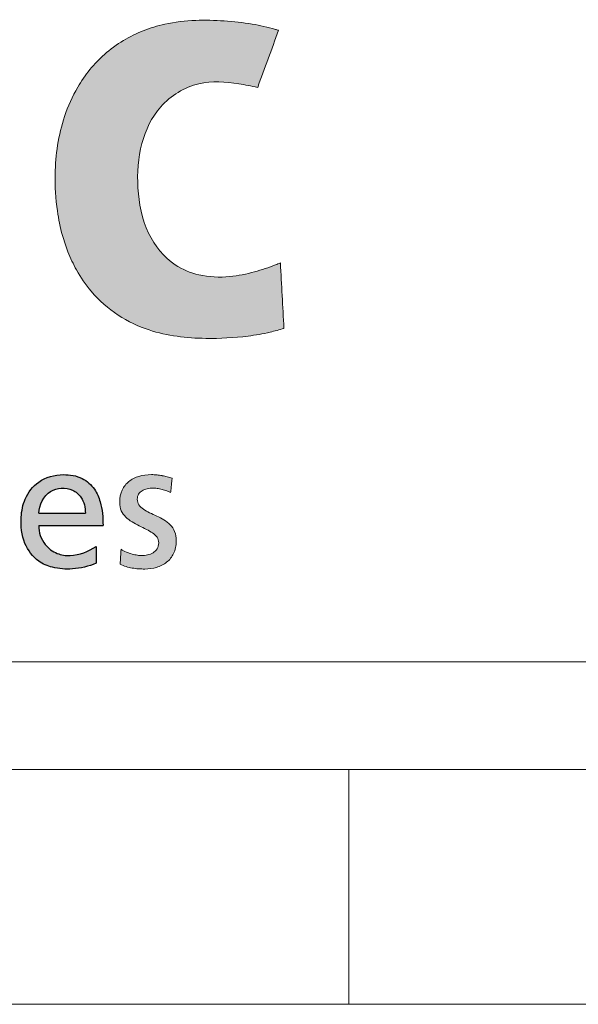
# Model space of a CAD drawing. Header units: millimetres. Extents: x 0 to 594, y 0 to 424.
# Tile 9 of 13: x 445 to 457, y 0 to 22. Entities that reach past the tile are written whole.
import ezdxf

# ---------------------------------------------------------------- set-up
doc = ezdxf.new("R2010")
doc.units = ezdxf.units.MM
doc.header["$LTSCALE"] = 0.25
doc.layers.add('FORMAT', color=7, linetype='Continuous')

# ---------------------------------------------------------------- blocks, each defined once
blk = doc.blocks.new('cajetin')
at = {"color": 7, "linetype": 'Continuous', "lineweight": 18}
for p, q in [((853.5, 7.5), (7.5, 7.5)), ((655.5, 7.5), (655.5, 0)), ((861, 0), (0, 0))]:
    blk.add_line(p, q, dxfattribs=at)
blk = doc.blocks.new('LOGO_sombreado')
at = {"linetype": 'Continuous'}
h = blk.add_hatch(color=7, dxfattribs=at)
edge = h.paths.add_edge_path(flags=0)
edge.add_spline(control_points=[(46.534, 8.5), (46.5, 8.486), (46.321, 8.411), (45.965, 8.295), (45.418, 8.182), (44.827, 8.203), (44.167, 8.47), (43.636, 9.14), (43.456, 10.084), (43.519, 11.033), (43.925, 11.903), (44.748, 12.402), (45.506, 12.351), (45.916, 12.267), (46.05, 12.239)], knot_values=[2, 2, 2, 2, 2.013484, 2.070868, 2.135998, 2.215861, 2.282575, 2.389366, 2.510036, 2.625335, 2.731713, 2.847289, 2.949965, 3, 3, 3, 3], weights=[1, 1, 1, 1, 1, 1, 1, 1, 1, 1, 1, 1, 1, 1, 1], degree=3, periodic=0)
edge.add_line((46.05, 12.239), (46.496, 13.456))
edge.add_spline(control_points=[(46.496, 13.456), (46.473, 13.463), (46.288, 13.516), (45.904, 13.604), (45.334, 13.664), (44.709, 13.682), (44.125, 13.616), (43.608, 13.46), (43.17, 13.245), (42.788, 12.964), (42.461, 12.623), (42.16, 12.187), (41.919, 11.643), (41.768, 11.014), (41.713, 10.336), (41.752, 9.688), (41.864, 9.135), (42.004, 8.715), (42.196, 8.307), (42.526, 7.823), (43.047, 7.363), (43.876, 6.97), (44.839, 6.864), (45.705, 6.912), (46.261, 7.003), (46.512, 7.076), (46.61, 7.105)], knot_values=[0, 0, 0, 0, 0.005207, 0.041752, 0.085467, 0.129316, 0.17742, 0.21242, 0.246106, 0.282735, 0.314918, 0.348182, 0.397515, 0.443076, 0.488082, 0.544788, 0.583504, 0.610174, 0.640875, 0.681066, 0.736716, 0.78949, 0.877914, 0.943285, 0.977973, 1, 1, 1, 1], weights=[1, 1, 1, 1, 1, 1, 1, 1, 1, 1, 1, 1, 1, 1, 1, 1, 1, 1, 1, 1, 1, 1, 1, 1, 1, 1, 1], degree=3, periodic=0)
edge.add_line((46.61, 7.105), (46.534, 8.5))
h = blk.add_hatch(color=7, dxfattribs=at)
edge = h.paths.add_edge_path(flags=0)
edge.add_spline(control_points=[(44.115, 3.64), (44.147, 3.629), (44.175, 3.617), (44.194, 3.605)], knot_values=[37.00004, 37.00004, 37.00004, 37.00004, 38.00004, 38.00004, 38.00004, 38.00004], weights=[1, 1, 1, 1], degree=3, periodic=0)
edge.add_line((44.194, 3.605), (44.202, 3.682))
edge.add_line((44.202, 3.682), (44.21, 3.759))
edge.add_line((44.21, 3.759), (44.218, 3.836))
edge.add_line((44.218, 3.836), (44.225, 3.913))
edge.add_spline(control_points=[(44.225, 3.913), (44.19, 3.924), (44.156, 3.934), (44.121, 3.943)], knot_values=[3, 3, 3, 3, 4, 4, 4, 4], weights=[1, 1, 1, 1], degree=3, periodic=0)
edge.add_spline(control_points=[(44.121, 3.943), (44.086, 3.952), (44.051, 3.96), (44.015, 3.966)], knot_values=[4, 4, 4, 4, 5, 5, 5, 5], weights=[1, 1, 1, 1], degree=3, periodic=0)
edge.add_arc((43.771, 2.663), 1.326, 79.4134, 84.2741)
edge.add_arc((43.784, 2.765), 1.224, 84.4183, 90.0189)
edge.add_spline(control_points=[(43.784, 3.988), (43.689, 3.988), (43.599, 3.976), (43.517, 3.952)], knot_values=[0, 0, 0, 0, 1, 1, 1, 1], weights=[1, 1, 1, 1], degree=3, periodic=0)
edge.add_spline(control_points=[(43.517, 3.952), (43.436, 3.928), (43.363, 3.891), (43.302, 3.842)], knot_values=[1, 1, 1, 1, 2, 2, 2, 2], weights=[1, 1, 1, 1], degree=3, periodic=0)
edge.add_spline(control_points=[(43.302, 3.842), (43.242, 3.793), (43.193, 3.732), (43.159, 3.658)], knot_values=[2, 2, 2, 2, 3, 3, 3, 3], weights=[1, 1, 1, 1], degree=3, periodic=0)
edge.add_spline(control_points=[(43.159, 3.658), (43.125, 3.584), (43.107, 3.497), (43.107, 3.397), (43.107, 3.262), (43.158, 3.163), (43.237, 3.085)], knot_values=[3, 3, 3, 3, 4, 4, 4, 5, 5, 5, 5], weights=[1, 1, 1, 1, 1, 1, 1], degree=3, periodic=0)
edge.add_spline(control_points=[(43.237, 3.085), (43.315, 3.006), (43.419, 2.949), (43.523, 2.897)], knot_values=[5, 5, 5, 5, 6, 6, 6, 6], weights=[1, 1, 1, 1], degree=3, periodic=0)
edge.add_spline(control_points=[(43.523, 2.897), (43.627, 2.845), (43.731, 2.799), (43.809, 2.745)], knot_values=[6, 6, 6, 6, 7, 7, 7, 7], weights=[1, 1, 1, 1], degree=3, periodic=0)
edge.add_spline(control_points=[(43.809, 2.745), (43.887, 2.69), (43.939, 2.626), (43.939, 2.538), (43.939, 2.486), (43.926, 2.443), (43.905, 2.408)], knot_values=[7, 7, 7, 7, 8, 8, 8, 9, 9, 9, 9], weights=[1, 1, 1, 1, 1, 1, 1], degree=3, periodic=0)
edge.add_spline(control_points=[(43.905, 2.408), (43.884, 2.372), (43.854, 2.344), (43.783, 2.302), (43.743, 2.287), (43.701, 2.277)], knot_values=[9, 9, 9, 9, 10, 10, 11, 11, 11, 11], weights=[1, 1, 1, 1, 1, 1], degree=3, periodic=0)
edge.add_spline(control_points=[(43.701, 2.277), (43.66, 2.268), (43.617, 2.263), (43.577, 2.263), (43.551, 2.263), (43.52, 2.266), (43.485, 2.272)], knot_values=[11, 11, 11, 11, 12, 12, 12, 13, 13, 13, 13], weights=[1, 1, 1, 1, 1, 1, 1], degree=3, periodic=0)
edge.add_spline(control_points=[(43.485, 2.272), (43.449, 2.277), (43.411, 2.286), (43.371, 2.297)], knot_values=[13, 13, 13, 13, 14, 14, 14, 14], weights=[1, 1, 1, 1], degree=3, periodic=0)
edge.add_spline(control_points=[(43.371, 2.297), (43.331, 2.308), (43.29, 2.322), (43.25, 2.339)], knot_values=[14, 14, 14, 14, 15, 15, 15, 15], weights=[1, 1, 1, 1], degree=3, periodic=0)
edge.add_spline(control_points=[(43.25, 2.339), (43.21, 2.356), (43.171, 2.376), (43.136, 2.399)], knot_values=[15, 15, 15, 15, 16, 16, 16, 16], weights=[1, 1, 1, 1], degree=3, periodic=0)
edge.add_line((43.136, 2.399), (43.127, 2.241))
edge.add_line((43.127, 2.241), (43.118, 2.082))
edge.add_spline(control_points=[(43.118, 2.082), (43.158, 2.061), (43.2, 2.044), (43.243, 2.03)], knot_values=[18.00004, 18.00004, 18.00004, 18.00004, 19.00004, 19.00004, 19.00004, 19.00004], weights=[1, 1, 1, 1], degree=3, periodic=0)
edge.add_spline(control_points=[(43.243, 2.03), (43.286, 2.016), (43.329, 2.005), (43.418, 1.99), (43.463, 1.985), (43.509, 1.982)], knot_values=[19.00004, 19.00004, 19.00004, 19.00004, 20.00004, 20.00004, 21.00004, 21.00004, 21.00004, 21.00004], weights=[1, 1, 1, 1, 1, 1], degree=3, periodic=0)
edge.add_spline(control_points=[(43.509, 1.982), (43.554, 1.979), (43.599, 1.977), (43.644, 1.977), (43.73, 1.977), (43.815, 1.989), (43.894, 2.013)], knot_values=[21.00004, 21.00004, 21.00004, 21.00004, 22.00004, 22.00004, 22.00004, 23.00004, 23.00004, 23.00004, 23.00004], weights=[1, 1, 1, 1, 1, 1, 1], degree=3, periodic=0)
edge.add_spline(control_points=[(43.894, 2.013), (43.973, 2.037), (44.046, 2.074), (44.108, 2.123)], knot_values=[23.00004, 23.00004, 23.00004, 23.00004, 24.00004, 24.00004, 24.00004, 24.00004], weights=[1, 1, 1, 1], degree=3, periodic=0)
edge.add_spline(control_points=[(44.108, 2.123), (44.171, 2.172), (44.222, 2.234), (44.258, 2.309)], knot_values=[24.00004, 24.00004, 24.00004, 24.00004, 25.00004, 25.00004, 25.00004, 25.00004], weights=[1, 1, 1, 1], degree=3, periodic=0)
edge.add_spline(control_points=[(44.258, 2.309), (44.294, 2.385), (44.315, 2.473), (44.315, 2.576), (44.315, 2.729), (44.263, 2.838), (44.185, 2.919)], knot_values=[25.00004, 25.00004, 25.00004, 25.00004, 26.00004, 26.00004, 26.00004, 27.00004, 27.00004, 27.00004, 27.00004], weights=[1, 1, 1, 1, 1, 1, 1], degree=3, periodic=0)
edge.add_spline(control_points=[(44.185, 2.919), (44.107, 3.001), (44.003, 3.057), (43.899, 3.106)], knot_values=[27.00004, 27.00004, 27.00004, 27.00004, 28.00004, 28.00004, 28.00004, 28.00004], weights=[1, 1, 1, 1], degree=3, periodic=0)
edge.add_spline(control_points=[(43.899, 3.106), (43.795, 3.154), (43.691, 3.196), (43.613, 3.25)], knot_values=[28.00004, 28.00004, 28.00004, 28.00004, 29.00004, 29.00004, 29.00004, 29.00004], weights=[1, 1, 1, 1], degree=3, periodic=0)
edge.add_spline(control_points=[(43.613, 3.25), (43.535, 3.304), (43.483, 3.371), (43.483, 3.469), (43.483, 3.508), (43.493, 3.543), (43.51, 3.572)], knot_values=[29.00004, 29.00004, 29.00004, 29.00004, 30.00004, 30.00004, 30.00004, 31.00004, 31.00004, 31.00004, 31.00004], weights=[1, 1, 1, 1, 1, 1, 1], degree=3, periodic=0)
edge.add_spline(control_points=[(43.51, 3.572), (43.528, 3.602), (43.553, 3.626), (43.585, 3.645)], knot_values=[31.00004, 31.00004, 31.00004, 31.00004, 32.00004, 32.00004, 32.00004, 32.00004], weights=[1, 1, 1, 1], degree=3, periodic=0)
edge.add_spline(control_points=[(43.585, 3.645), (43.616, 3.664), (43.652, 3.679), (43.693, 3.688)], knot_values=[32.00004, 32.00004, 32.00004, 32.00004, 33.00004, 33.00004, 33.00004, 33.00004], weights=[1, 1, 1, 1], degree=3, periodic=0)
edge.add_spline(control_points=[(43.693, 3.688), (43.733, 3.698), (43.777, 3.702), (43.822, 3.702), (43.843, 3.702), (43.871, 3.699), (43.904, 3.694)], knot_values=[33.00004, 33.00004, 33.00004, 33.00004, 34.00004, 34.00004, 34.00004, 35.00004, 35.00004, 35.00004, 35.00004], weights=[1, 1, 1, 1, 1, 1, 1], degree=3, periodic=0)
edge.add_spline(control_points=[(43.904, 3.694), (43.937, 3.689), (43.973, 3.681), (44.01, 3.672)], knot_values=[35.00004, 35.00004, 35.00004, 35.00004, 36.00004, 36.00004, 36.00004, 36.00004], weights=[1, 1, 1, 1], degree=3, periodic=0)
edge.add_spline(control_points=[(44.01, 3.672), (44.046, 3.663), (44.082, 3.652), (44.115, 3.64)], knot_values=[36.00004, 36.00004, 36.00004, 36.00004, 37.00004, 37.00004, 37.00004, 37.00004], weights=[1, 1, 1, 1], degree=3, periodic=0)
h = blk.add_hatch(color=7, dxfattribs=at)
edge = h.paths.add_edge_path(flags=0)
edge.add_spline(control_points=[(44.115, 3.64), (44.147, 3.629), (44.175, 3.617), (44.194, 3.605)], knot_values=[37.00004, 37.00004, 37.00004, 37.00004, 38.00004, 38.00004, 38.00004, 38.00004], weights=[1, 1, 1, 1], degree=3, periodic=0)
edge.add_line((44.194, 3.605), (44.202, 3.682))
edge.add_line((44.202, 3.682), (44.21, 3.759))
edge.add_line((44.21, 3.759), (44.218, 3.836))
edge.add_line((44.218, 3.836), (44.225, 3.913))
edge.add_spline(control_points=[(44.225, 3.913), (44.19, 3.924), (44.156, 3.934), (44.121, 3.943)], knot_values=[3, 3, 3, 3, 4, 4, 4, 4], weights=[1, 1, 1, 1], degree=3, periodic=0)
edge.add_spline(control_points=[(44.121, 3.943), (44.086, 3.952), (44.051, 3.96), (44.015, 3.966)], knot_values=[4, 4, 4, 4, 5, 5, 5, 5], weights=[1, 1, 1, 1], degree=3, periodic=0)
edge.add_arc((43.771, 2.663), 1.326, 79.4134, 84.2741)
edge.add_arc((43.784, 2.765), 1.224, 84.4183, 90.0189)
edge.add_spline(control_points=[(43.784, 3.988), (43.689, 3.988), (43.599, 3.976), (43.517, 3.952)], knot_values=[0, 0, 0, 0, 1, 1, 1, 1], weights=[1, 1, 1, 1], degree=3, periodic=0)
edge.add_spline(control_points=[(43.517, 3.952), (43.436, 3.928), (43.363, 3.891), (43.302, 3.842)], knot_values=[1, 1, 1, 1, 2, 2, 2, 2], weights=[1, 1, 1, 1], degree=3, periodic=0)
edge.add_spline(control_points=[(43.302, 3.842), (43.242, 3.793), (43.193, 3.732), (43.159, 3.658)], knot_values=[2, 2, 2, 2, 3, 3, 3, 3], weights=[1, 1, 1, 1], degree=3, periodic=0)
edge.add_spline(control_points=[(43.159, 3.658), (43.125, 3.584), (43.107, 3.497), (43.107, 3.397), (43.107, 3.262), (43.158, 3.163), (43.237, 3.085)], knot_values=[3, 3, 3, 3, 4, 4, 4, 5, 5, 5, 5], weights=[1, 1, 1, 1, 1, 1, 1], degree=3, periodic=0)
edge.add_spline(control_points=[(43.237, 3.085), (43.315, 3.006), (43.419, 2.949), (43.523, 2.897)], knot_values=[5, 5, 5, 5, 6, 6, 6, 6], weights=[1, 1, 1, 1], degree=3, periodic=0)
edge.add_spline(control_points=[(43.523, 2.897), (43.627, 2.845), (43.731, 2.799), (43.809, 2.745)], knot_values=[6, 6, 6, 6, 7, 7, 7, 7], weights=[1, 1, 1, 1], degree=3, periodic=0)
edge.add_spline(control_points=[(43.809, 2.745), (43.887, 2.69), (43.939, 2.626), (43.939, 2.538), (43.939, 2.486), (43.926, 2.443), (43.905, 2.408)], knot_values=[7, 7, 7, 7, 8, 8, 8, 9, 9, 9, 9], weights=[1, 1, 1, 1, 1, 1, 1], degree=3, periodic=0)
edge.add_spline(control_points=[(43.905, 2.408), (43.884, 2.372), (43.854, 2.344), (43.783, 2.302), (43.743, 2.287), (43.701, 2.277)], knot_values=[9, 9, 9, 9, 10, 10, 11, 11, 11, 11], weights=[1, 1, 1, 1, 1, 1], degree=3, periodic=0)
edge.add_spline(control_points=[(43.701, 2.277), (43.66, 2.268), (43.617, 2.263), (43.577, 2.263), (43.551, 2.263), (43.52, 2.266), (43.485, 2.272)], knot_values=[11, 11, 11, 11, 12, 12, 12, 13, 13, 13, 13], weights=[1, 1, 1, 1, 1, 1, 1], degree=3, periodic=0)
edge.add_spline(control_points=[(43.485, 2.272), (43.449, 2.277), (43.411, 2.286), (43.371, 2.297)], knot_values=[13, 13, 13, 13, 14, 14, 14, 14], weights=[1, 1, 1, 1], degree=3, periodic=0)
edge.add_spline(control_points=[(43.371, 2.297), (43.331, 2.308), (43.29, 2.322), (43.25, 2.339)], knot_values=[14, 14, 14, 14, 15, 15, 15, 15], weights=[1, 1, 1, 1], degree=3, periodic=0)
edge.add_spline(control_points=[(43.25, 2.339), (43.21, 2.356), (43.171, 2.376), (43.136, 2.399)], knot_values=[15, 15, 15, 15, 16, 16, 16, 16], weights=[1, 1, 1, 1], degree=3, periodic=0)
edge.add_line((43.136, 2.399), (43.127, 2.241))
edge.add_line((43.127, 2.241), (43.118, 2.082))
edge.add_spline(control_points=[(43.118, 2.082), (43.158, 2.061), (43.2, 2.044), (43.243, 2.03)], knot_values=[18.00004, 18.00004, 18.00004, 18.00004, 19.00004, 19.00004, 19.00004, 19.00004], weights=[1, 1, 1, 1], degree=3, periodic=0)
edge.add_spline(control_points=[(43.243, 2.03), (43.286, 2.016), (43.329, 2.005), (43.418, 1.99), (43.463, 1.985), (43.509, 1.982)], knot_values=[19.00004, 19.00004, 19.00004, 19.00004, 20.00004, 20.00004, 21.00004, 21.00004, 21.00004, 21.00004], weights=[1, 1, 1, 1, 1, 1], degree=3, periodic=0)
edge.add_spline(control_points=[(43.509, 1.982), (43.554, 1.979), (43.599, 1.977), (43.644, 1.977), (43.73, 1.977), (43.815, 1.989), (43.894, 2.013)], knot_values=[21.00004, 21.00004, 21.00004, 21.00004, 22.00004, 22.00004, 22.00004, 23.00004, 23.00004, 23.00004, 23.00004], weights=[1, 1, 1, 1, 1, 1, 1], degree=3, periodic=0)
edge.add_spline(control_points=[(43.894, 2.013), (43.973, 2.037), (44.046, 2.074), (44.108, 2.123)], knot_values=[23.00004, 23.00004, 23.00004, 23.00004, 24.00004, 24.00004, 24.00004, 24.00004], weights=[1, 1, 1, 1], degree=3, periodic=0)
edge.add_spline(control_points=[(44.108, 2.123), (44.171, 2.172), (44.222, 2.234), (44.258, 2.309)], knot_values=[24.00004, 24.00004, 24.00004, 24.00004, 25.00004, 25.00004, 25.00004, 25.00004], weights=[1, 1, 1, 1], degree=3, periodic=0)
edge.add_spline(control_points=[(44.258, 2.309), (44.294, 2.385), (44.315, 2.473), (44.315, 2.576), (44.315, 2.729), (44.263, 2.838), (44.185, 2.919)], knot_values=[25.00004, 25.00004, 25.00004, 25.00004, 26.00004, 26.00004, 26.00004, 27.00004, 27.00004, 27.00004, 27.00004], weights=[1, 1, 1, 1, 1, 1, 1], degree=3, periodic=0)
edge.add_spline(control_points=[(44.185, 2.919), (44.107, 3.001), (44.003, 3.057), (43.899, 3.106)], knot_values=[27.00004, 27.00004, 27.00004, 27.00004, 28.00004, 28.00004, 28.00004, 28.00004], weights=[1, 1, 1, 1], degree=3, periodic=0)
edge.add_spline(control_points=[(43.899, 3.106), (43.795, 3.154), (43.691, 3.196), (43.613, 3.25)], knot_values=[28.00004, 28.00004, 28.00004, 28.00004, 29.00004, 29.00004, 29.00004, 29.00004], weights=[1, 1, 1, 1], degree=3, periodic=0)
edge.add_spline(control_points=[(43.613, 3.25), (43.535, 3.304), (43.483, 3.371), (43.483, 3.469), (43.483, 3.508), (43.493, 3.543), (43.51, 3.572)], knot_values=[29.00004, 29.00004, 29.00004, 29.00004, 30.00004, 30.00004, 30.00004, 31.00004, 31.00004, 31.00004, 31.00004], weights=[1, 1, 1, 1, 1, 1, 1], degree=3, periodic=0)
edge.add_spline(control_points=[(43.51, 3.572), (43.528, 3.602), (43.553, 3.626), (43.585, 3.645)], knot_values=[31.00004, 31.00004, 31.00004, 31.00004, 32.00004, 32.00004, 32.00004, 32.00004], weights=[1, 1, 1, 1], degree=3, periodic=0)
edge.add_spline(control_points=[(43.585, 3.645), (43.616, 3.664), (43.652, 3.679), (43.693, 3.688)], knot_values=[32.00004, 32.00004, 32.00004, 32.00004, 33.00004, 33.00004, 33.00004, 33.00004], weights=[1, 1, 1, 1], degree=3, periodic=0)
edge.add_spline(control_points=[(43.693, 3.688), (43.733, 3.698), (43.777, 3.702), (43.822, 3.702), (43.843, 3.702), (43.871, 3.699), (43.904, 3.694)], knot_values=[33.00004, 33.00004, 33.00004, 33.00004, 34.00004, 34.00004, 34.00004, 35.00004, 35.00004, 35.00004, 35.00004], weights=[1, 1, 1, 1, 1, 1, 1], degree=3, periodic=0)
edge.add_spline(control_points=[(43.904, 3.694), (43.937, 3.689), (43.973, 3.681), (44.01, 3.672)], knot_values=[35.00004, 35.00004, 35.00004, 35.00004, 36.00004, 36.00004, 36.00004, 36.00004], weights=[1, 1, 1, 1], degree=3, periodic=0)
edge.add_spline(control_points=[(44.01, 3.672), (44.046, 3.663), (44.082, 3.652), (44.115, 3.64)], knot_values=[36.00004, 36.00004, 36.00004, 36.00004, 37.00004, 37.00004, 37.00004, 37.00004], weights=[1, 1, 1, 1], degree=3, periodic=0)
at = {"layer": 'FORMAT'}
h = blk.add_hatch(color=256, dxfattribs=at)
edge = h.paths.add_edge_path(flags=0)
edge.add_spline(control_points=[(42.752, 2.904), (42.752, 3.074), (42.73, 3.344), (42.58, 3.705), (42.303, 3.948), (41.859, 4.021), (41.373, 3.895), (41.07, 3.501), (40.98, 3.029), (41.032, 2.537), (41.317, 2.144), (41.705, 1.986), (42.134, 1.959), (42.446, 2.032), (42.605, 2.101)], knot_values=[0, 0, 0, 0, 0.09648, 0.152405, 0.218062, 0.295923, 0.399434, 0.486993, 0.561533, 0.668927, 0.759756, 0.820351, 0.901397, 1, 1, 1, 1], weights=[1, 1, 1, 1, 1, 1, 1, 1, 1, 1, 1, 1, 1, 1, 1], degree=3, periodic=0)
edge.add_line((42.605, 2.101), (42.605, 2.455))
edge.add_spline(control_points=[(42.605, 2.455), (42.439, 2.355), (42.158, 2.232), (41.754, 2.291), (41.464, 2.506), (41.379, 2.759), (41.381, 2.904)], knot_values=[0, 0, 0, 0, 0.364517, 0.537077, 0.732789, 1, 1, 1, 1], weights=[1, 1, 1, 1, 1, 1, 1], degree=3, periodic=0)
edge.add_line((41.381, 2.904), (42.752, 2.904))
edge = h.paths.add_edge_path(flags=0)
edge.add_line((42.376, 3.167), (41.381, 3.167))
edge.add_spline(control_points=[(41.381, 3.167), (41.396, 3.338), (41.52, 3.623), (41.862, 3.719), (42.108, 3.682), (42.33, 3.489), (42.376, 3.285), (42.376, 3.167)], knot_values=[0, 0, 0, 0, 0.333684, 0.482957, 0.632522, 0.77884, 1, 1, 1, 1], weights=[1, 1, 1, 1, 1, 1, 1, 1], degree=3, periodic=0)
at = {"color": 7, "linetype": 'Continuous', "lineweight": 18}
blk.add_line((0, 0), (72.5, 0), dxfattribs=at)
for centre, radius, start, end in [((43.784, 2.765), 1.224, 84.4183, 90.0189), ((43.771, 2.663), 1.326, 79.4134, 84.2741)]:
    blk.add_arc(centre, radius, start, end, dxfattribs=at)
at = {"color": 8, "linetype": 'Continuous', "lineweight": 0}
for points, knots in [([(46.496, 13.456), (46.473, 13.463), (46.288, 13.516), (45.904, 13.604), (45.334, 13.664), (44.709, 13.682), (44.125, 13.616), (43.608, 13.46), (43.17, 13.245), (42.788, 12.964), (42.461, 12.623), (42.16, 12.187), (41.919, 11.643), (41.768, 11.014), (41.713, 10.336), (41.752, 9.688), (41.864, 9.135), (42.004, 8.715), (42.196, 8.307), (42.526, 7.823), (43.047, 7.363), (43.876, 6.97), (44.839, 6.864), (45.705, 6.912), (46.261, 7.003), (46.512, 7.076), (46.61, 7.105)], [0, 0, 0, 0, 0.005207, 0.041752, 0.085467, 0.129316, 0.17742, 0.21242, 0.246106, 0.282735, 0.314918, 0.348182, 0.397515, 0.443076, 0.488082, 0.544788, 0.583504, 0.610174, 0.640875, 0.681066, 0.736716, 0.78949, 0.877914, 0.943285, 0.977973, 1, 1, 1, 1]), ([(46.534, 8.5), (46.5, 8.486), (46.321, 8.411), (45.965, 8.295), (45.418, 8.182), (44.827, 8.203), (44.167, 8.47), (43.636, 9.14), (43.456, 10.084), (43.519, 11.033), (43.925, 11.903), (44.748, 12.402), (45.506, 12.351), (45.916, 12.267), (46.05, 12.239)], [2, 2, 2, 2, 2.013484, 2.070868, 2.135998, 2.215861, 2.282575, 2.389366, 2.510036, 2.625335, 2.731713, 2.847289, 2.949965, 3, 3, 3, 3]), ([(43.159, 3.658), (43.125, 3.584), (43.107, 3.497), (43.107, 3.397), (43.107, 3.262), (43.158, 3.163), (43.237, 3.085)], [3, 3, 3, 3, 4, 4, 4, 5, 5, 5, 5]), ([(43.613, 3.25), (43.535, 3.304), (43.483, 3.371), (43.483, 3.469), (43.483, 3.508), (43.493, 3.543), (43.51, 3.572)], [29.00004, 29.00004, 29.00004, 29.00004, 30.00004, 30.00004, 30.00004, 31.00004, 31.00004, 31.00004, 31.00004]), ([(43.693, 3.688), (43.733, 3.698), (43.777, 3.702), (43.822, 3.702), (43.843, 3.702), (43.871, 3.699), (43.904, 3.694)], [33.00004, 33.00004, 33.00004, 33.00004, 34.00004, 34.00004, 34.00004, 35.00004, 35.00004, 35.00004, 35.00004]), ([(43.809, 2.745), (43.887, 2.69), (43.939, 2.626), (43.939, 2.538), (43.939, 2.486), (43.926, 2.443), (43.905, 2.408)], [7, 7, 7, 7, 8, 8, 8, 9, 9, 9, 9]), ([(44.258, 2.309), (44.294, 2.385), (44.315, 2.473), (44.315, 2.576), (44.315, 2.729), (44.263, 2.838), (44.185, 2.919)], [25.00004, 25.00004, 25.00004, 25.00004, 26.00004, 26.00004, 26.00004, 27.00004, 27.00004, 27.00004, 27.00004]), ([(43.905, 2.408), (43.884, 2.372), (43.854, 2.344), (43.783, 2.302), (43.743, 2.287), (43.701, 2.277)], [9, 9, 9, 9, 10, 10, 11, 11, 11, 11]), ([(43.701, 2.277), (43.66, 2.268), (43.617, 2.263), (43.577, 2.263), (43.551, 2.263), (43.52, 2.266), (43.485, 2.272)], [11, 11, 11, 11, 12, 12, 12, 13, 13, 13, 13]), ([(43.243, 2.03), (43.286, 2.016), (43.329, 2.005), (43.418, 1.99), (43.463, 1.985), (43.509, 1.982)], [19.00004, 19.00004, 19.00004, 19.00004, 20.00004, 20.00004, 21.00004, 21.00004, 21.00004, 21.00004]), ([(43.509, 1.982), (43.554, 1.979), (43.599, 1.977), (43.644, 1.977), (43.73, 1.977), (43.815, 1.989), (43.894, 2.013)], [21.00004, 21.00004, 21.00004, 21.00004, 22.00004, 22.00004, 22.00004, 23.00004, 23.00004, 23.00004, 23.00004])]:
    blk.add_open_spline(points, degree=3, knots=knots, dxfattribs=at)
for points in [[(46.05, 12.239), (46.198, 12.645), (46.347, 13.05), (46.496, 13.456)], [(46.61, 7.105), (46.585, 7.57), (46.559, 8.035), (46.534, 8.5)], [(43.784, 3.988), (43.689, 3.988), (43.599, 3.976), (43.517, 3.952)], [(43.302, 3.842), (43.242, 3.793), (43.193, 3.732), (43.159, 3.658)], [(43.517, 3.952), (43.436, 3.928), (43.363, 3.891), (43.302, 3.842)], [(44.121, 3.943), (44.086, 3.952), (44.051, 3.96), (44.015, 3.966)], [(44.225, 3.913), (44.19, 3.924), (44.156, 3.934), (44.121, 3.943)], [(44.21, 3.759), (44.212, 3.785), (44.215, 3.81), (44.218, 3.836)], [(44.218, 3.836), (44.22, 3.862), (44.223, 3.888), (44.225, 3.913)], [(43.51, 3.572), (43.528, 3.602), (43.553, 3.626), (43.585, 3.645)], [(43.585, 3.645), (43.616, 3.664), (43.652, 3.679), (43.693, 3.688)], [(43.904, 3.694), (43.937, 3.689), (43.973, 3.681), (44.01, 3.672)], [(44.01, 3.672), (44.046, 3.663), (44.082, 3.652), (44.115, 3.64)], [(44.115, 3.64), (44.147, 3.629), (44.175, 3.617), (44.194, 3.605)], [(44.194, 3.605), (44.197, 3.63), (44.2, 3.656), (44.202, 3.682)], [(44.202, 3.682), (44.205, 3.707), (44.207, 3.733), (44.21, 3.759)], [(43.899, 3.106), (43.795, 3.154), (43.691, 3.196), (43.613, 3.25)], [(43.237, 3.085), (43.315, 3.006), (43.419, 2.949), (43.523, 2.897)], [(44.185, 2.919), (44.107, 3.001), (44.003, 3.057), (43.899, 3.106)], [(43.523, 2.897), (43.627, 2.845), (43.731, 2.799), (43.809, 2.745)], [(43.136, 2.399), (43.133, 2.346), (43.13, 2.293), (43.127, 2.241)], [(43.25, 2.339), (43.21, 2.356), (43.171, 2.376), (43.136, 2.399)], [(43.371, 2.297), (43.331, 2.308), (43.29, 2.322), (43.25, 2.339)], [(44.108, 2.123), (44.171, 2.172), (44.222, 2.234), (44.258, 2.309)], [(43.127, 2.241), (43.124, 2.188), (43.121, 2.135), (43.118, 2.082)], [(43.485, 2.272), (43.449, 2.277), (43.411, 2.286), (43.371, 2.297)], [(43.894, 2.013), (43.973, 2.037), (44.046, 2.074), (44.108, 2.123)], [(43.118, 2.082), (43.158, 2.061), (43.2, 2.044), (43.243, 2.03)]]:
    blk.add_open_spline(points, degree=3, dxfattribs=at)
at = {"layer": 'FORMAT', "color": 7}
for p, q in [((41.381, 3.167), (42.376, 3.167)), ((41.381, 2.904), (42.752, 2.904)), ((42.605, 2.455), (42.605, 2.101))]:
    blk.add_line(p, q, dxfattribs=at)
for points, knots in [([(42.605, 2.101), (42.446, 2.032), (42.134, 1.959), (41.705, 1.986), (41.317, 2.144), (41.032, 2.537), (40.98, 3.029), (41.07, 3.501), (41.373, 3.895), (41.859, 4.021), (42.303, 3.948), (42.58, 3.705), (42.73, 3.344), (42.752, 3.074), (42.752, 2.904)], [0, 0, 0, 0, 0.098603, 0.179649, 0.240244, 0.331073, 0.438467, 0.513007, 0.600566, 0.704077, 0.781938, 0.847595, 0.90352, 1, 1, 1, 1]), ([(41.381, 3.167), (41.396, 3.338), (41.52, 3.623), (41.862, 3.719), (42.108, 3.682), (42.33, 3.489), (42.376, 3.285), (42.376, 3.167)], [0, 0, 0, 0, 0.333684, 0.482957, 0.632522, 0.77884, 1, 1, 1, 1]), ([(41.381, 2.904), (41.379, 2.759), (41.464, 2.506), (41.754, 2.291), (42.158, 2.232), (42.439, 2.355), (42.605, 2.455)], [0, 0, 0, 0, 0.267211, 0.462923, 0.635483, 1, 1, 1, 1])]:
    blk.add_open_spline(points, degree=3, knots=knots, dxfattribs=at)

msp = doc.modelspace()

# ---------------------------------------------------------------- linework, layer by layer
at = {"color": 7, "linetype": 'Continuous', "lineweight": 18}
msp.add_line((402.554, 5.174), (588.826, 5.174), dxfattribs=at)

# ---------------------------------------------------------------- block references
at = {"xscale": 0.689895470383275, "yscale": 0.689895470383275, "zscale": 0.689895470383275}
msp.add_blockref('cajetin', (0, 0), dxfattribs=at)
at = {"color": 7, "linetype": 'Continuous', "xscale": 1.034843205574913, "yscale": 1.034843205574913, "zscale": 1.034843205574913}
msp.add_blockref('LOGO_sombreado', (402.564, 7.552), dxfattribs=at)

doc.saveas('drawing.dxf')
